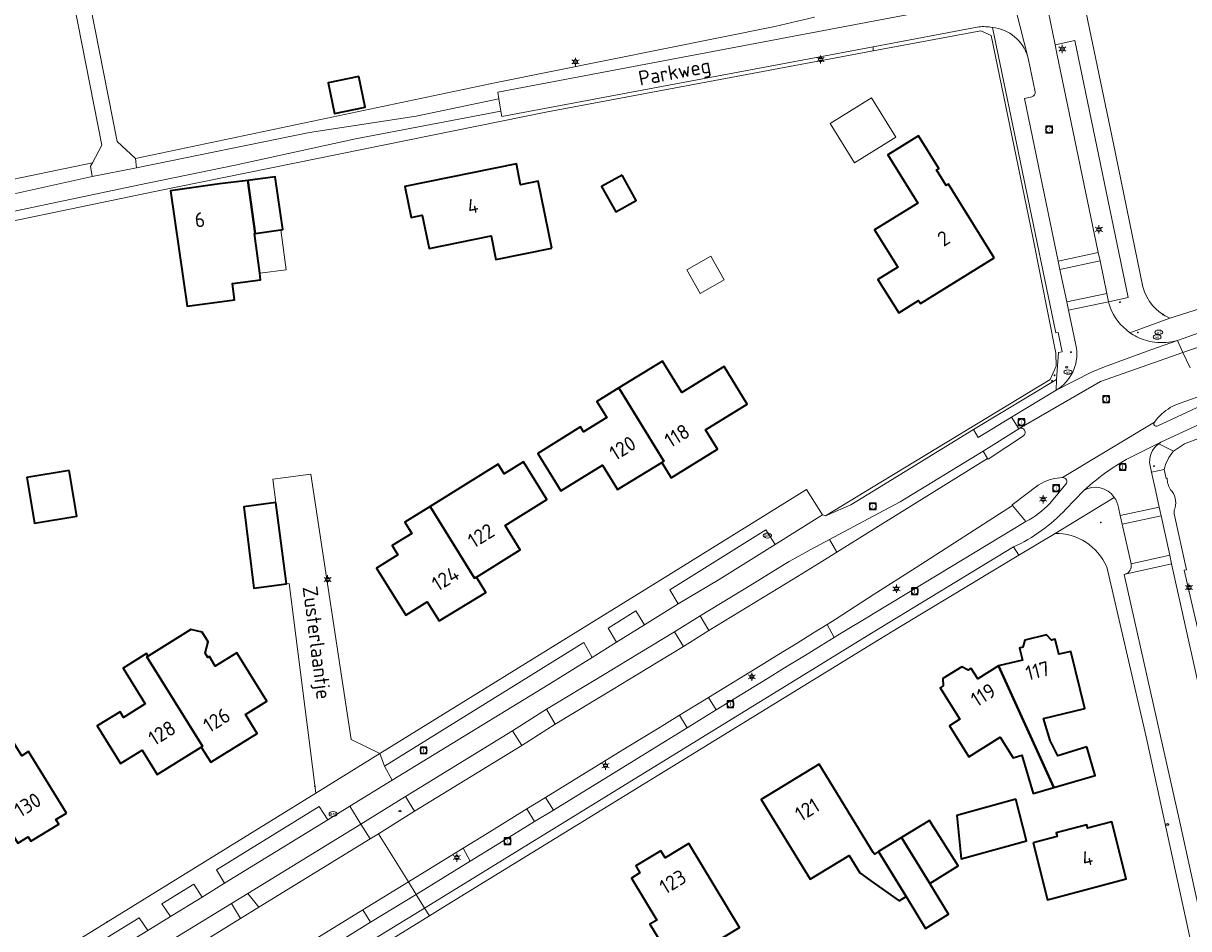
# Model space of a CAD drawing. Header units: metres. Extents: x 140853 to 145288, y 474558 to 480269.
# Tile 184 of 256: x 143396 to 143539, y 478384 to 478495. Entities that reach past the tile are written whole.
import ezdxf
from ezdxf.enums import TextEntityAlignment as Align

# ---------------------------------------------------------------- set-up
doc = ezdxf.new("R2010")
doc.units = ezdxf.units.M
doc.header["$MEASUREMENT"] = 0
for name, color, linetype, lineweight in [('B-WE-GR-GRAS_KRUIDENRIJK-G', 80, 'Continuous', 18), ('B-WE-IE-TERREINAFSCHEIDING_KUNSTMATIG_HEKWERK-G', 20, 'IE-TERREINAFSCHEIDING-KUNSTMATIG', 18), ('B-WE-KL-ET_LS_OV_LICHTMAST-S', 190, 'Continuous', 18), ('B-WE-KL-GAS_PUT-S', 30, 'Continuous', 18), ('B-WE-KL-WATER_BRANDLEIDING_PUT-S', 150, 'Continuous', 18), ('B-WE-KL-WATER_PUT-S', 170, 'Continuous', 18), ('B-WE-OG-BEBOUWING-G', 7, 'Continuous', 35), ('B-WE-OG-BEBOUWING_BIJGEBOUW-G', 7, 'Continuous', 18), ('B-WE-OG-BEBOUWING_HUISNUMMER-T18', 10, 'Continuous', 18), ('B-WE-OG-BEBOUWING_LUIFEL-G', 7, 'Continuous', 18), ('B-WE-OG-BEBOUWING_STRAATNAAM-T18', 10, 'Continuous', 18), ('B-WE-OG-TERREIN_ERF-G', 7, 'Continuous', 18), ('B-WE-RI-GWA_RIOOLPUT-S', 30, 'Continuous', 18), ('B-WE-VH-ONVERHARD-G', 252, 'Continuous', 18), ('B-WE-VH-VERHARDING_ASFALT-G', 252, 'Continuous', 18), ('B-WE-VH-VERHARDING_BETONSTRAATSTEEN-G', 252, 'Continuous', 18), ('B-WE-VH-VERHARDING_GRASBETONSTEEN-G', 70, 'Continuous', 18), ('B-WE-VH-VERHARDING_TEGEL-G', 252, 'Continuous', 18), ('X-XX-XX-ALGEMEEN-S', 7, 'Continuous', 18)]:
    doc.layers.add(name, color=color, linetype=linetype, lineweight=lineweight)
doc.styles.add('NLCS-ISO', font='txt')
doc.linetypes.add('IE-TERREINAFSCHEIDING-KUNSTMATIG', pattern='A,4,[82,NLCS.shx,S=0.75,R=90,X=0,Y=0],4,-2', length=10)

# ---------------------------------------------------------------- blocks, each defined once
blk = doc.blocks.new('SIE-WEG_AFVALBAK_TYPE_01')
for radius in [0.25, 0.156]:
    blk.add_circle((0, 0), radius)
blk = doc.blocks.new('B-SIE-WEG_LICHTMAST-SO')
at = {"ltscale": 0.1}
for p, q in [((-1.1, 0.63), (-2.19, 1.27)), ((0, 1.27), (0, 2.53)), ((1.1, 0.63), (2.19, 1.27)), ((-1.1, -0.63), (-2.19, -1.27)), ((0, -1.27), (0, -2.53)), ((1.1, -0.63), (2.19, -1.27))]:
    blk.add_line(p, q, dxfattribs=at)
at = {"flags": 128}
for points in [[(-1.16, 0.5), (1.16, 0.5)], [(-1.16, -0.5), (1.16, -0.5)]]:
    blk.add_lwpolyline(points, dxfattribs=at)
at = {"ltscale": 0.1}
blk.add_circle((0, 0), 1.27, dxfattribs=at)
at = {"style": 'NLCS-ISO'}
blk.add_attdef('TYPE', text='', height=1.8, dxfattribs=at).set_placement((0, 2.53), align=Align.BOTTOM_CENTER)
blk = doc.blocks.new('SIE-WEG_STRAATPOT_BRANDKRAAN-SO')
blk.add_ellipse((0, 0), major_axis=(-0.729, 0), ratio=0.685994)
at = {"style": 'NLCS-ISO'}
blk.add_text('BR', height=0.4, dxfattribs=at).set_placement((-0.3, -0.15))
blk = doc.blocks.new('SKL-WATERLEIDINGPUT-SO')
at = {"color": 0, "linetype": 'ByBlock', "lineweight": 18}
blk.add_ellipse((0, 0), major_axis=(2.5, 0), ratio=0.54, dxfattribs=at)
at = {"color": 0, "linetype": 'ByBlock', "lineweight": 18, "style": 'NLCS-ISO'}
blk.add_text('wl', height=1.8, dxfattribs=at).set_placement((0, 0), align=Align.MIDDLE_CENTER)
blk = doc.blocks.new('SRI-PUT_INSPECTIE-SO')
at = {"lineweight": -3, "flags": 128}
blk.add_lwpolyline([(-2, -2), (2, -2), (2, 2), (-2, 2)], close=True, dxfattribs=at)
at = {"lineweight": -3, "ltscale": 1.5}
blk.add_circle((0, 0), 2, dxfattribs=at)
at = {"ltscale": 0.1, "style": 'NLCS-ISO'}
blk.add_text('I', height=2.5, dxfattribs=at).set_placement((0, -0.01), align=Align.MIDDLE_CENTER)
blk = doc.blocks.new('SKL-GAS_PUT-SO')
at = {"color": 0, "linetype": 'ByBlock', "lineweight": 18}
blk.add_ellipse((0, 0), major_axis=(2.5, 0), ratio=0.601255, dxfattribs=at)
at = {"color": 0, "linetype": 'ByBlock', "lineweight": 18, "style": 'NLCS-ISO'}
blk.add_text('gas', height=1.8, dxfattribs=at).set_placement((0.12, 0.3), align=Align.MIDDLE_CENTER)

msp = doc.modelspace()

# ---------------------------------------------------------------- linework, layer by layer
at = {"layer": 'B-WE-GR-GRAS_KRUIDENRIJK-G', "ltscale": 0.2, "flags": 128}
msp.add_lwpolyline([(143492.811, 478495.738), (143487.961, 478494.589), (143453.897, 478487.738), (143409.724, 478478.417), (143409.865, 478477.312), (143431.022, 478481.596), (143444.07, 478483.599), (143454.198, 478485.747), (143454.072, 478486.551), (143500, 478495.236)], dxfattribs=at)
for points in [[(143528.769, 478460.927), (143531.195, 478461.429), (143524.644, 478492.851), (143522.233, 478492.348), (143522.471, 478491.269), (143527.514, 478466.938), (143527.737, 478465.906), (143528.559, 478461.946), (143528.769, 478460.927)], [(143384.247, 478467.707), (143384.189, 478468.631), (143412.107, 478474.385), (143460.142, 478484.151), (143500, 478491.603), (143500, 478492.112), (143454.538, 478483.572), (143454.434, 478484.238), (143436.648, 478480.827), (143421.913, 478477.64), (143410.019, 478475.16), (143386.772, 478470.28), (143382.659, 478470.322), (143379.421, 478470.893), (143376.362, 478471.913), (143373.322, 478473.328), (143368.685, 478476.16), (143372.304, 478466.233), (143377.897, 478467.363), (143378.295, 478466.876), (143384.247, 478467.707)], [(143494.621, 478431.863), (143495.529, 478430.29), (143500, 478433.065), (143513.968, 478441.736), (143513.424, 478442.652), (143503.288, 478436.456), (143500, 478434.714), (143494.621, 478431.863)], [(143518.652, 478434.032), (143517.033, 478435.988), (143505.235, 478428.428), (143500, 478425.073), (143498.603, 478424.178), (143495.321, 478422.074), (143494.367, 478421.463), (143495.194, 478419.865), (143496.201, 478420.473), (143499.533, 478422.485), (143500, 478422.767), (143506.275, 478426.557), (143518.652, 478434.032)], [(143476.138, 478423.974), (143481.124, 478426.953), (143487.99, 478431.251), (143486.861, 478433.015), (143475.098, 478425.678), (143476.138, 478423.974)], [(143468.574, 478419.277), (143471.989, 478421.397), (143470.929, 478423.104), (143467.548, 478420.994), (143468.574, 478419.277)], [(143478.802, 478422.499), (143475.654, 478420.538), (143476.764, 478418.755), (143479.892, 478420.704), (143478.802, 478422.499)], [(143441.126, 478402.407), (143460.224, 478414.091), (143465.59, 478417.423), (143464.586, 478419.251), (143440.174, 478404.11), (143441.126, 478402.407)], [(143480.792, 478410.999), (143479.849, 478412.532), (143476.289, 478410.37), (143477.223, 478408.832), (143480.792, 478410.999)], [(143456.999, 478406.664), (143461.09, 478409.284), (143460.003, 478411.081), (143455.866, 478408.433), (143456.999, 478406.664)], [(143437.296, 478397.056), (143438.422, 478395.225), (143439.445, 478395.865), (143443.86, 478398.628), (143442.765, 478400.42), (143437.296, 478397.056)], [(143460.854, 478398.758), (143459.91, 478400.291), (143457.622, 478398.911), (143458.552, 478397.369), (143460.854, 478398.758)], [(143420.614, 478389.803), (143433.245, 478397.563), (143432.217, 478399.19), (143423.82, 478394.038), (143419.635, 478391.442), (143420.614, 478389.803)], [(143443.135, 478389.968), (143444.081, 478388.436), (143450.672, 478392.505), (143449.822, 478394.096), (143443.135, 478389.968)], [(143417.886, 478388.131), (143416.851, 478389.716), (143412.971, 478387.314), (143414, 478385.749), (143417.886, 478388.131)], [(143444.081, 478388.436), (143443.135, 478389.968), (143437.545, 478386.572), (143438.48, 478385.034), (143444.081, 478388.436)], [(143422.593, 478385.491), (143424.805, 478386.872), (143423.488, 478388.572), (143421.462, 478387.319), (143422.593, 478385.491)], [(143396.954, 478375.302), (143411.227, 478384.05), (143410.172, 478385.594), (143405.739, 478382.869), (143396.069, 478376.841), (143396.954, 478375.302)], [(143438.48, 478385.034), (143437.545, 478386.572), (143431.931, 478383.114), (143432.836, 478381.568), (143438.48, 478385.034)]]:
    msp.add_lwpolyline(points, close=True, dxfattribs=at)
msp.add_lwpolyline([(143373.885, 478475.547, 0.2005692), (143387.157, 478472.395), (143387.157, 478472.395), (143404.416, 478476.239), (143404.23, 478477.482), (143404.449, 478477.892), (143385.967, 478474.091), (143385.967, 478474.091, -0.3195281), (143375.232, 478478.437), (143375.232, 478478.437, 0.1870505), (143368.49, 478480.21), (143368.49, 478480.21), (143359.64, 478479.77), (143360.168, 478476.615), (143361.739, 478476.909), (143365.778, 478477.519), (143365.778, 478477.519, -0.1924131), (143373.885, 478475.547)], format="xyb", close=True, dxfattribs=at)
at = {"layer": 'B-WE-IE-TERREINAFSCHEIDING_KUNSTMATIG_HEKWERK-G', "ltscale": 0.2, "flags": 128}
for points in [[(143492.811, 478495.738), (143487.961, 478494.589), (143453.897, 478487.738), (143409.724, 478478.417)], [(143519.496, 478468.828), (143514.404, 478493.492), (143513.164, 478494.05), (143500, 478491.603)], [(143460.142, 478484.151), (143500, 478491.603)], [(143460.142, 478484.151), (143412.107, 478474.385), (143384.189, 478468.631)], [(143385.967, 478474.091), (143404.449, 478477.892)], [(143500, 478438.307), (143521.628, 478451.422), (143522.351, 478453.057), (143522.315, 478454.619), (143519.496, 478468.828)], [(143494.13, 478434.747), (143500, 478438.307)]]:
    msp.add_lwpolyline(points, dxfattribs=at)
at = {"layer": 'B-WE-OG-BEBOUWING-G', "ltscale": 0.2, "flags": 128}
for points in [[(143437.073, 478488.453), (143433.314, 478487.692), (143434.075, 478483.934), (143437.834, 478484.695), (143437.073, 478488.453)], [(143514.798, 478466.276), (143509.202, 478475.29), (143508.93, 478475.121), (143507.743, 478477.033), (143508.015, 478477.201), (143505.526, 478481.211), (143501.787, 478478.891), (143505.448, 478472.995), (143500.163, 478469.714), (143503.001, 478465.143), (143500.571, 478463.635), (143503.106, 478459.577), (143505.54, 478461.079), (143505.771, 478460.705), (143514.798, 478466.276)], [(143460.678, 478467.46), (143459.009, 478475.65), (143456.853, 478475.21), (143456.324, 478477.796), (143442.668, 478475.003), (143443.438, 478471.241), (143444.819, 478471.523), (143445.659, 478467.418), (143453.242, 478468.969), (143453.835, 478466.069), (143460.678, 478467.46)], [(143420.008, 478475.342), (143414.018, 478474.468), (143416.038, 478460.387), (143421.854, 478461.145), (143421.592, 478463.162), (143425.028, 478463.61), (143424.922, 478464.423), (143424.293, 478469.251), (143424.373, 478469.262), (143423.457, 478475.754), (143420.008, 478475.342)], [(143423.457, 478475.754), (143424.373, 478469.262), (143427.512, 478469.705), (143427.75, 478469.739), (143426.836, 478476.214), (143423.457, 478475.754)], [(143469.271, 478476.419), (143466.762, 478475.025), (143468.495, 478471.904), (143471.004, 478473.298), (143469.271, 478476.419)], [(143474.114, 478441.262), (143475.263, 478439.397), (143480.917, 478442.879), (143479.454, 478445.254), (143484.567, 478448.414), (143481.741, 478453.004), (143476.577, 478449.813), (143474.207, 478453.662), (143468.877, 478450.38), (143474.388, 478441.431), (143474.114, 478441.262)], [(143468.877, 478450.38), (143466.177, 478448.718), (143467.388, 478446.751), (143464.553, 478445.005), (143464.181, 478445.61), (143458.935, 478442.38), (143461.761, 478437.79), (143466.879, 478440.941), (143468.714, 478437.961), (143474.114, 478441.262), (143474.388, 478441.431), (143468.877, 478450.38)], [(143445.778, 478435.878), (143451.199, 478427.111), (143451.434, 478427.255), (143456.806, 478430.603), (143454.955, 478433.574), (143460.056, 478436.752), (143457.195, 478441.344), (143454.844, 478439.879), (143454.103, 478441.067), (143445.778, 478435.878)], [(143401.635, 478440.294), (143396.431, 478439.43), (143397.359, 478433.838), (143402.563, 478434.702), (143401.635, 478440.294)], [(143426.918, 478436.353), (143422.981, 478435.857), (143424.199, 478425.911), (143428.186, 478426.42), (143426.918, 478436.353)], [(143451.434, 478427.255), (143451.199, 478427.111), (143445.778, 478435.878), (143442.68, 478433.948), (143443.526, 478432.59), (143441.133, 478431.098), (143441.826, 478429.987), (143439.212, 478428.358), (143442.803, 478422.595), (143445.434, 478424.235), (143446.89, 478421.913), (143452.578, 478425.376), (143451.434, 478427.255)], [(143411.29, 478417.596), (143411.12, 478417.491), (143417.922, 478406.557), (143417.777, 478406.467), (143418.939, 478404.599), (143424.611, 478408.128), (143423.169, 478410.446), (143425.81, 478412.089), (143422.139, 478417.99), (143419.483, 478416.373), (143418.764, 478417.528), (143418.577, 478417.412), (143418.251, 478417.939), (143418.609, 478419.337), (143417.873, 478420.527), (143416.512, 478420.826), (143411.29, 478417.596)], [(143526.14, 478406.482), (143522.557, 478405.374), (143521.648, 478407.26), (143520.805, 478409.955), (143525.865, 478411.201), (143524.151, 478418.169), (143522.679, 478417.807), (143522.228, 478419.643), (143521.801, 478419.538), (143521.177, 478420.186), (143518.546, 478419.535), (143518.296, 478418.67), (143517.869, 478418.564), (143518.232, 478417.1), (143515.333, 478416.387), (143522.091, 478401.51), (143527.158, 478402.984), (143526.14, 478406.482)], [(143411.29, 478417.596), (143411.096, 478417.91), (143408.204, 478416.122), (143410.919, 478411.734), (143408.274, 478410.097), (143407.853, 478410.778), (143405.047, 478409.042), (143407.899, 478404.456), (143410.54, 478406.099), (143412.394, 478403.119), (143417.777, 478406.467), (143417.922, 478406.557), (143411.12, 478417.491), (143411.29, 478417.596)], [(143522.091, 478401.51), (143515.333, 478416.387), (143512.787, 478414.801), (143511.983, 478416.091), (143511.61, 478415.858), (143510.816, 478416.282), (143508.515, 478414.849), (143508.545, 478413.95), (143508.172, 478413.717), (143510.59, 478409.874), (143509.303, 478409.065), (143511.699, 478405.256), (143515.525, 478407.663), (143517.1, 478405.16), (143518.174, 478405.473), (143519.544, 478400.768), (143522.091, 478401.51)], [(143401.274, 478398.392), (143396.652, 478405.915), (143395.809, 478405.396), (143394.073, 478408.214), (143388.947, 478405.057), (143395.314, 478394.721), (143396.591, 478395.507), (143396.937, 478394.945), (143400.343, 478397.043), (143399.997, 478397.605), (143401.274, 478398.392)], [(143500, 478393.575), (143493.361, 478404.394), (143486.27, 478400.043), (143492.275, 478390.294), (143497.048, 478393.223), (143498.356, 478391.092), (143500, 478389.915), (143503.166, 478387.65), (143504.019, 478388.173), (143500.642, 478393.68), (143500.129, 478393.365), (143500, 478393.575)], [(143517.419, 478400.098), (143510.228, 478398.114), (143510.762, 478392.799), (143518.742, 478395.001), (143517.419, 478400.098)], [(143506.894, 478389.796), (143510.397, 478391.946), (143506.855, 478397.493), (143503.453, 478395.405), (143506.894, 478389.796)], [(143519.543, 478394.754), (143521.301, 478387.796), (143530.932, 478390.357), (143529.181, 478397.314), (143526.223, 478396.529), (143526.107, 478396.964), (143522.376, 478395.972), (143522.492, 478395.537), (143519.543, 478394.754)], [(143506.894, 478389.796), (143503.453, 478395.405), (143500.642, 478393.68), (143504.019, 478388.173), (143506.403, 478384.286), (143509.216, 478386.012), (143506.894, 478389.796)], [(143477.424, 478394.676), (143474.524, 478392.934), (143474.011, 478393.783), (143470.929, 478391.922), (143471.445, 478391.068), (143470.419, 478390.446), (143473.521, 478385.31), (143472.665, 478384.793), (143475.249, 478380.513), (143476.105, 478381.03), (143476.618, 478380.181), (143483.627, 478384.404), (143477.424, 478394.676)]]:
    msp.add_lwpolyline(points, close=True, dxfattribs=at)
at = {"layer": 'B-WE-OG-BEBOUWING_BIJGEBOUW-G', "ltscale": 0.2, "flags": 128}
for points in [[(143499.779, 478485.86), (143494.724, 478482.722), (143497.71, 478477.913), (143502.765, 478481.051), (143499.779, 478485.86)], [(143477.177, 478464.816), (143478.81, 478461.927), (143481.76, 478463.595), (143480.127, 478466.484), (143477.177, 478464.816)]]:
    msp.add_lwpolyline(points, close=True, dxfattribs=at)
at = {"layer": 'B-WE-OG-BEBOUWING_LUIFEL-G', "ltscale": 0.2, "flags": 128}
msp.add_lwpolyline([(143427.512, 478469.705), (143424.373, 478469.262), (143424.293, 478469.251), (143424.922, 478464.423), (143428.146, 478464.843), (143427.512, 478469.705)], close=True, dxfattribs=at)
at = {"layer": 'B-WE-OG-TERREIN_ERF-G', "ltscale": 0.2, "flags": 128}
for points in [[(143554.574, 478570.291), (143533.989, 478566.665), (143507.553, 478562.049), (143504.441, 478558.071), (143512.489, 478535.438), (143519.561, 478515.787), (143519.655, 478515.822), (143525.033, 478501.045), (143525.25, 478500), (143529.324, 478480.448), (143532.988, 478462.759), (143532.988, 478462.759, 0.2396349), (143536.295, 478458.909), (143536.295, 478458.909), (143550.646, 478463.442)], [(143349.244, 478500), (143353.555, 478478.85), (143359.64, 478479.77), (143368.49, 478480.21), (143368.49, 478480.21, -0.1870505), (143375.232, 478478.437), (143375.232, 478478.437, 0.3195281), (143385.967, 478474.091), (143385.967, 478474.091), (143404.449, 478477.892), (143405.617, 478480.083), (143401.708, 478500)], [(143542.222, 478445.145), (143538.056, 478443.543), (143536.734, 478442.659), (143536.734, 478442.659, 0.122366), (143535.58, 478440.388), (143535.58, 478440.388), (143535.83, 478439.31), (143535.954, 478439.33), (143535.954, 478439.33, 0.1482705), (143536.359, 478437.934), (143536.359, 478437.934, -0.2722203), (143536.913, 478435.738), (143536.913, 478435.738, 0.0790892), (143536.797, 478435.005), (143536.797, 478435.005), (143538.307, 478428.156), (143538.043, 478428.094), (143540.888, 478415.75)], [(143539.266, 478380.761), (143533.37, 478407.699), (143528.557, 478428.51), (143528.557, 478428.51, 0.2995082), (143522.228, 478432.597), (143522.228, 478432.597), (143517.8, 478429.916), (143503.126, 478421.102), (143500, 478419.182), (143447.316, 478386.835), (143445.686, 478385.831), (143428.563, 478375.283), (143410.854, 478364.438), (143394.701, 478354.522), (143378.599, 478344.709), (143359.733, 478333.17), (143358.868, 478332.64), (143343.11, 478322.98), (143317.257, 478307.174), (143287.341, 478288.79)]]:
    msp.add_lwpolyline(points, format="xyb", dxfattribs=at)
for points in [[(143403.655, 478500), (143407.483, 478480.501), (143409.724, 478478.417), (143453.897, 478487.738), (143487.961, 478494.589), (143492.811, 478495.738)], [(143366.83, 478360.768), (143431.777, 478400.844), (143430.981, 478407.251), (143428.531, 478426.464), (143428.186, 478426.42), (143424.199, 478425.911), (143422.981, 478435.857), (143426.918, 478436.353), (143426.551, 478439.23), (143431.189, 478439.819), (143436.097, 478407.373), (143439.628, 478405.689), (143474.413, 478427.165), (143491.84, 478437.964), (143493.769, 478434.862), (143494.13, 478434.747), (143500, 478438.307), (143521.628, 478451.422), (143522.351, 478453.057), (143522.315, 478454.619), (143519.496, 478468.828), (143514.404, 478493.492), (143513.164, 478494.05), (143500, 478491.603), (143460.142, 478484.151), (143412.107, 478474.385), (143384.189, 478468.631)]]:
    msp.add_lwpolyline(points, dxfattribs=at)
for points in [[(143437.073, 478488.453), (143437.834, 478484.695), (143434.075, 478483.934), (143433.314, 478487.692), (143437.073, 478488.453)], [(143514.798, 478466.276), (143505.771, 478460.705), (143505.54, 478461.079), (143503.106, 478459.577), (143500.571, 478463.635), (143503.001, 478465.143), (143500.163, 478469.714), (143505.448, 478472.995), (143501.787, 478478.891), (143505.526, 478481.211), (143508.015, 478477.201), (143507.743, 478477.033), (143508.93, 478475.121), (143509.202, 478475.29), (143514.798, 478466.276)], [(143460.678, 478467.46), (143453.835, 478466.069), (143453.242, 478468.969), (143445.659, 478467.418), (143444.819, 478471.523), (143443.438, 478471.241), (143442.668, 478475.003), (143456.324, 478477.796), (143456.853, 478475.21), (143459.009, 478475.65), (143460.678, 478467.46)], [(143414.018, 478474.468), (143420.008, 478475.342), (143423.457, 478475.754), (143426.836, 478476.214), (143427.75, 478469.739), (143427.512, 478469.705), (143424.373, 478469.262), (143424.293, 478469.251), (143424.922, 478464.423), (143425.028, 478463.61), (143421.592, 478463.162), (143421.854, 478461.145), (143416.038, 478460.387), (143414.018, 478474.468)], [(143469.271, 478476.419), (143471.004, 478473.298), (143468.495, 478471.904), (143466.762, 478475.025), (143469.271, 478476.419)], [(143481.741, 478453.004), (143484.567, 478448.414), (143479.454, 478445.254), (143480.917, 478442.879), (143475.263, 478439.397), (143474.114, 478441.262), (143468.714, 478437.961), (143466.879, 478440.941), (143461.761, 478437.79), (143458.935, 478442.38), (143464.181, 478445.61), (143464.553, 478445.005), (143467.388, 478446.751), (143466.177, 478448.718), (143468.877, 478450.38), (143474.207, 478453.662), (143476.577, 478449.813), (143481.741, 478453.004)], [(143445.778, 478435.878), (143454.103, 478441.067), (143454.844, 478439.879), (143457.195, 478441.344), (143460.056, 478436.752), (143454.955, 478433.574), (143456.806, 478430.603), (143451.434, 478427.255), (143452.578, 478425.376), (143446.89, 478421.913), (143445.434, 478424.235), (143442.803, 478422.595), (143439.212, 478428.358), (143441.826, 478429.987), (143441.133, 478431.098), (143443.526, 478432.59), (143442.68, 478433.948), (143445.778, 478435.878)], [(143401.635, 478440.294), (143402.563, 478434.702), (143397.359, 478433.838), (143396.431, 478439.43), (143401.635, 478440.294)], [(143417.777, 478406.467), (143412.394, 478403.119), (143410.54, 478406.099), (143407.899, 478404.456), (143405.047, 478409.042), (143407.853, 478410.778), (143408.274, 478410.097), (143410.919, 478411.734), (143408.204, 478416.122), (143411.096, 478417.91), (143411.29, 478417.596), (143416.512, 478420.826), (143417.873, 478420.527), (143418.609, 478419.337), (143418.251, 478417.939), (143418.577, 478417.412), (143418.764, 478417.528), (143419.483, 478416.373), (143422.139, 478417.99), (143425.81, 478412.089), (143423.169, 478410.446), (143424.611, 478408.128), (143418.939, 478404.599), (143417.777, 478406.467)], [(143515.333, 478416.387), (143518.232, 478417.1), (143517.869, 478418.564), (143518.296, 478418.67), (143518.546, 478419.535), (143521.177, 478420.186), (143521.801, 478419.538), (143522.228, 478419.643), (143522.679, 478417.807), (143524.151, 478418.169), (143525.865, 478411.201), (143520.805, 478409.955), (143521.648, 478407.26), (143522.557, 478405.374), (143526.14, 478406.482), (143527.158, 478402.984), (143522.091, 478401.51), (143519.544, 478400.768), (143518.174, 478405.473), (143517.1, 478405.16), (143515.525, 478407.663), (143511.699, 478405.256), (143509.303, 478409.065), (143510.59, 478409.874), (143508.172, 478413.717), (143508.545, 478413.95), (143508.515, 478414.849), (143510.816, 478416.282), (143511.61, 478415.858), (143511.983, 478416.091), (143512.787, 478414.801), (143515.333, 478416.387)], [(143401.274, 478398.392), (143399.997, 478397.605), (143400.343, 478397.043), (143396.937, 478394.945), (143396.591, 478395.507), (143395.314, 478394.721), (143388.947, 478405.057), (143394.073, 478408.214), (143395.809, 478405.396), (143396.652, 478405.915), (143401.274, 478398.392)], [(143493.361, 478404.394), (143500, 478393.575), (143500.129, 478393.365), (143500.642, 478393.68), (143503.453, 478395.405), (143506.855, 478397.493), (143510.397, 478391.946), (143506.894, 478389.796), (143509.216, 478386.012), (143506.403, 478384.286), (143504.019, 478388.173), (143503.166, 478387.65), (143500, 478389.915), (143498.356, 478391.092), (143497.048, 478393.223), (143492.275, 478390.294), (143486.27, 478400.043), (143493.361, 478404.394)], [(143517.419, 478400.098), (143518.742, 478395.001), (143510.762, 478392.799), (143510.228, 478398.114), (143517.419, 478400.098)], [(143519.543, 478394.754), (143522.492, 478395.537), (143522.376, 478395.972), (143526.107, 478396.964), (143526.223, 478396.529), (143529.181, 478397.314), (143530.932, 478390.357), (143521.301, 478387.796), (143519.543, 478394.754)], [(143477.424, 478394.676), (143483.627, 478384.404), (143476.618, 478380.181), (143476.105, 478381.03), (143475.249, 478380.513), (143472.665, 478384.793), (143473.521, 478385.31), (143470.419, 478390.446), (143471.445, 478391.068), (143470.929, 478391.922), (143474.011, 478393.783), (143474.524, 478392.934), (143477.424, 478394.676)]]:
    msp.add_lwpolyline(points, close=True, dxfattribs=at)
at = {"layer": 'B-WE-VH-ONVERHARD-G', "ltscale": 0.2, "flags": 128}
msp.add_lwpolyline([(143386.772, 478470.28), (143410.019, 478475.16), (143421.913, 478477.64), (143436.648, 478480.827), (143454.434, 478484.238), (143454.198, 478485.747), (143444.07, 478483.599), (143431.022, 478481.596), (143409.865, 478477.312), (143404.416, 478476.239), (143387.157, 478472.395)], dxfattribs=at)
at = {"layer": 'B-WE-VH-VERHARDING_ASFALT-G', "ltscale": 0.2, "flags": 128}
msp.add_lwpolyline([(143617.65, 478481.997), (143596.647, 478475.65), (143572.74, 478468.248), (143551.101, 478461.1), (143537.196, 478456.189), (143537.877, 478454.73), (143562.595, 478463.229), (143595.495, 478473.618), (143631.521, 478484.844), (143631.521, 478484.844, -0.7264542), (143631.378, 478485.096), (143631.378, 478485.096), (143626.709, 478484.748), (143624.598, 478484.095), (143622.537, 478483.457), (143617.65, 478481.997)], format="xyb", close=True, dxfattribs=at)
for points in [[(143562.595, 478463.229), (143537.877, 478454.73), (143538.76, 478452.837)], [(143390.173, 478368.142), (143398.489, 478373.257), (143400.742, 478374.606), (143409.048, 478379.759), (143411.934, 478381.5), (143421.462, 478387.319), (143423.488, 478388.572), (143437.296, 478397.056), (143435.959, 478399.231), (143433.245, 478397.563), (143433.245, 478397.563), (143420.614, 478389.803), (143417.886, 478388.131), (143414, 478385.749), (143411.227, 478384.05), (143396.954, 478375.302), (143394.076, 478373.538)], [(143387.943, 478356.154), (143402.459, 478364.997), (143408.054, 478368.406), (143419.134, 478375.231), (143422.622, 478377.38), (143429.273, 478381.477), (143431.931, 478383.114), (143437.545, 478386.572), (143443.135, 478389.968), (143439.445, 478395.865), (143438.422, 478395.225), (143424.805, 478386.872), (143422.593, 478385.491), (143413.081, 478379.623), (143410.184, 478377.875), (143401.902, 478372.737), (143399.619, 478371.369), (143391.299, 478366.311)]]:
    msp.add_lwpolyline(points, dxfattribs=at)
for points in [[(143517.829, 478445.405), (143527.809, 478451.163), (143537.877, 478454.73), (143537.196, 478456.189), (143533.958, 478455.058), (143528.291, 478452.955), (143526.697, 478452.311), (143522.375, 478450.115), (143516.922, 478446.812), (143517.788, 478445.382), (143517.829, 478445.405)], [(143487.99, 478431.251), (143481.124, 478426.953), (143476.138, 478423.974), (143471.989, 478421.397), (143468.574, 478419.277), (143465.59, 478417.423), (143460.224, 478414.091), (143441.126, 478402.407), (143435.959, 478399.231), (143437.296, 478397.056), (143442.765, 478400.42), (143455.866, 478408.433), (143460.003, 478411.081), (143467.069, 478415.35), (143469.899, 478417.06), (143475.654, 478420.538), (143478.802, 478422.499), (143484.928, 478426.221), (143489.098, 478428.78), (143489.706, 478429.153), (143492.354, 478430.613), (143494.621, 478431.863), (143500, 478434.714), (143503.288, 478436.456), (143513.424, 478442.652), (143517.788, 478445.382), (143516.922, 478446.812), (143512.82, 478444.328), (143512.257, 478445.297), (143500, 478437.754), (143497.268, 478436.073), (143494.13, 478434.747), (143493.769, 478434.862), (143487.99, 478431.251)], [(143500, 478419.182), (143503.126, 478421.102), (143517.8, 478429.916), (143517.149, 478430.935), (143500, 478420.521), (143445.1, 478386.781), (143445.686, 478385.831), (143447.316, 478386.835), (143500, 478419.182)], [(143403.369, 478363.503), (143388.853, 478354.66), (143386.107, 478353.015), (143373.116, 478345.045), (143371.099, 478343.808), (143367.181, 478341.404), (143362.08, 478338.275), (143358.897, 478336.322), (143357.236, 478335.303), (143358.294, 478333.577), (143375.419, 478344.047), (143432.052, 478378.762), (143445.1, 478386.781), (143444.081, 478388.436), (143438.48, 478385.034), (143432.836, 478381.568), (143430.166, 478379.929), (143423.552, 478375.868), (143420.059, 478373.724), (143408.972, 478366.916), (143403.369, 478363.503)], [(143445.686, 478385.831), (143445.1, 478386.781), (143432.052, 478378.762), (143375.419, 478344.047), (143358.294, 478333.577), (143358.868, 478332.64), (143359.733, 478333.17), (143378.599, 478344.709), (143394.701, 478354.522), (143410.854, 478364.438), (143428.563, 478375.283), (143445.686, 478385.831)]]:
    msp.add_lwpolyline(points, close=True, dxfattribs=at)
for points in [[(143538.76, 478452.837), (143537.877, 478454.73), (143527.809, 478451.163), (143517.829, 478445.405), (143517.829, 478445.405, -0.9384674), (143518.355, 478444.531), (143518.355, 478444.531), (143514.035, 478441.652), (143513.968, 478441.736), (143500, 478433.065), (143495.529, 478430.29), (143493.366, 478428.964), (143490.179, 478427.01), (143479.892, 478420.704), (143476.764, 478418.755), (143470.976, 478415.258), (143468.167, 478413.56), (143461.09, 478409.284), (143456.999, 478406.664), (143443.86, 478398.628), (143439.445, 478395.865), (143443.135, 478389.968), (143449.822, 478394.096), (143452.757, 478395.908), (143457.622, 478398.911), (143459.91, 478400.291), (143469.901, 478406.439), (143473.594, 478408.712), (143476.289, 478410.37), (143479.849, 478412.532), (143486.156, 478416.412), (143488.189, 478417.662), (143490.666, 478419.186), (143492.685, 478420.428), (143494.367, 478421.463), (143495.321, 478422.074), (143498.603, 478424.178), (143500, 478425.073), (143505.235, 478428.428), (143517.033, 478435.988), (143516.972, 478436.068), (143520.156, 478438.473), (143520.614, 478438.742), (143520.614, 478438.742, -0.1140421), (143523.148, 478439.409), (143523.148, 478439.409), (143534.399, 478446.204), (143534.399, 478446.204, -0.1050087), (143536.336, 478447.972), (143536.336, 478447.972, -0.0538771), (143537.546, 478448.521), (143537.546, 478448.521), (143540.324, 478449.486)], [(143540.772, 478448.525), (143534.791, 478445.744), (143534.791, 478445.744, -0.8779623), (143534.399, 478446.204), (143534.399, 478446.204), (143523.148, 478439.409), (143523.148, 478439.409, -0.6523313), (143523.572, 478438.597), (143523.572, 478438.597), (143521.606, 478436.267), (143521.606, 478436.267, -0.0795855), (143518.652, 478434.032), (143518.652, 478434.032), (143506.275, 478426.557), (143500, 478422.767), (143499.533, 478422.485), (143496.201, 478420.473), (143495.194, 478419.865), (143493.635, 478418.905), (143491.574, 478417.636), (143489.141, 478416.139), (143487.043, 478414.847), (143480.792, 478410.999), (143477.223, 478408.832), (143474.577, 478407.204), (143470.735, 478404.839), (143460.854, 478398.758), (143458.552, 478397.369), (143453.735, 478394.396), (143450.672, 478392.505), (143444.081, 478388.436), (143445.1, 478386.781), (143500, 478420.521), (143517.149, 478430.935), (143517.149, 478430.935, 0.0969315), (143523.566, 478435.567), (143523.566, 478435.567), (143525.735, 478437.828), (143526.801, 478438.762), (143526.801, 478438.762, -0.0466669), (143530.936, 478441.613), (143530.936, 478441.613), (143535.182, 478443.738), (143541.618, 478446.713)]]:
    msp.add_lwpolyline(points, format="xyb", dxfattribs=at)
at = {"layer": 'B-WE-VH-VERHARDING_BETONSTRAATSTEEN-G', "ltscale": 0.2, "flags": 128}
for points in [[(143514.583, 478494.468, -0.3034451), (143518.892, 478490.884), (143518.892, 478490.884), (143516.597, 478500), (143516.076, 478502.068), (143516.076, 478502.068, -0.1106645), (143515.493, 478500), (143515.493, 478500, -0.2111708), (143512.349, 478497.556), (143512.349, 478497.556), (143500, 478495.236), (143454.072, 478486.551), (143454.198, 478485.747), (143454.434, 478484.238), (143454.538, 478483.572), (143500, 478492.112), (143512.916, 478494.539), (143512.916, 478494.539, -0.0606057), (143514.583, 478494.468)], [(143518.892, 478490.884, 0.3034451), (143514.583, 478494.468), (143514.583, 478494.468), (143522.339, 478457.101), (143522.618, 478457.16), (143523.107, 478454.811), (143522.655, 478454.715), (143522.398, 478451.423), (143522.375, 478450.115), (143522.375, 478450.115, 0.3021182), (143524.856, 478455.228), (143524.856, 478455.228), (143523.889, 478459.894), (143523.679, 478460.913), (143522.828, 478464.85), (143522.608, 478465.867), (143518.488, 478485.766), (143519.391, 478485.997), (143519.391, 478485.997, 0.4155472), (143519.782, 478486.581), (143519.782, 478486.581), (143518.992, 478490.485), (143518.892, 478490.884)], [(143532.236, 478456.636, -0.0363448), (143531.397, 478457.136), (143531.397, 478457.136), (143530.961, 478457.467), (143530.961, 478457.467, -0.1526993), (143528.811, 478460.727), (143528.811, 478460.727), (143528.769, 478460.927), (143523.889, 478459.894), (143524.856, 478455.228), (143524.856, 478455.228, -0.3021182), (143522.375, 478450.115), (143522.375, 478450.115), (143526.697, 478452.311), (143528.291, 478452.955), (143533.958, 478455.058), (143537.196, 478456.189), (143537.196, 478456.189, -0.1039151), (143534.405, 478455.971), (143534.405, 478455.971, -0.0833849), (143532.236, 478456.636)], [(143534.791, 478445.744), (143540.772, 478448.525), (143540.324, 478449.486), (143537.546, 478448.521), (143537.546, 478448.521, 0.0538771), (143536.336, 478447.972), (143536.336, 478447.972, 0.1050087), (143534.399, 478446.204), (143534.399, 478446.204, 0.8779623), (143534.791, 478445.744)], [(143517.829, 478445.405), (143517.788, 478445.382), (143513.424, 478442.652), (143513.968, 478441.736), (143514.035, 478441.652), (143518.355, 478444.531), (143518.355, 478444.531, 0.9384674), (143517.829, 478445.405)], [(143533.856, 478440.871, -0.2921057), (143534.911, 478443.565), (143534.911, 478443.565), (143535.182, 478443.738), (143530.936, 478441.613), (143530.936, 478441.613, 0.0466669), (143526.801, 478438.762), (143526.801, 478438.762), (143525.735, 478437.828), (143525.735, 478437.828, -0.4034158), (143529.468, 478437.002), (143529.468, 478437.002, -0.10945), (143530.01, 478435.779), (143530.01, 478435.779), (143530.211, 478434.774), (143534.975, 478435.79), (143534.559, 478437.728), (143534.026, 478440.085), (143533.856, 478440.871)], [(143534.911, 478443.565, 0.2921057), (143533.856, 478440.871), (143533.856, 478440.871), (143534.026, 478440.085), (143535.58, 478440.388), (143535.58, 478440.388, -0.122366), (143536.734, 478442.659), (143536.734, 478442.659), (143534.911, 478443.565)], [(143520.614, 478438.742), (143520.156, 478438.473), (143516.972, 478436.068), (143517.033, 478435.988), (143518.652, 478434.032), (143518.652, 478434.032, 0.0795855), (143521.606, 478436.267), (143521.606, 478436.267), (143523.572, 478438.597), (143523.572, 478438.597, 0.6523313), (143523.148, 478439.409), (143523.148, 478439.409, 0.1140421), (143520.614, 478438.742)], [(143529.468, 478437.002, 0.4034158), (143525.735, 478437.828), (143525.735, 478437.828), (143523.566, 478435.567), (143523.566, 478435.567, -0.0969315), (143517.149, 478430.935), (143517.149, 478430.935), (143517.8, 478429.916), (143522.228, 478432.597), (143529.468, 478437.002)], [(143530.802, 478427.608), (143536.497, 478428.865), (143536.28, 478429.918), (143531.529, 478428.854), (143531.529, 478428.854, -0.4162467), (143530.802, 478427.608)]]:
    msp.add_lwpolyline(points, format="xyb", close=True, dxfattribs=at)
for points in [[(143516.597, 478500), (143518.892, 478490.884), (143518.992, 478490.485), (143519.782, 478486.581), (143519.782, 478486.581, -0.4155472), (143519.391, 478485.997), (143519.391, 478485.997), (143518.488, 478485.766), (143522.608, 478465.867), (143527.514, 478466.938), (143522.471, 478491.269), (143522.233, 478492.348), (143521.386, 478496.481)], [(143521.386, 478496.481), (143522.233, 478492.348), (143524.644, 478492.851), (143531.195, 478461.429), (143528.769, 478460.927), (143528.811, 478460.727), (143528.811, 478460.727, 0.1526993), (143530.961, 478457.467), (143530.961, 478457.467), (143531.397, 478457.136), (143536.295, 478458.909), (143536.295, 478458.909, -0.2396349), (143532.988, 478462.759), (143532.988, 478462.759), (143529.324, 478480.448), (143525.25, 478500)], [(143540.888, 478415.75), (143538.043, 478428.094), (143538.307, 478428.156), (143536.797, 478435.005), (143536.797, 478435.005, -0.0790892), (143536.913, 478435.738), (143536.913, 478435.738, 0.2722203), (143536.359, 478437.934), (143536.359, 478437.934, -0.1482705), (143535.954, 478439.33), (143535.954, 478439.33), (143535.83, 478439.31), (143535.58, 478440.388), (143534.026, 478440.085), (143534.559, 478437.728), (143534.975, 478435.79), (143535.213, 478434.758), (143536.28, 478429.918), (143536.497, 478428.865), (143541.163, 478407.852)], [(143541.245, 478380.188), (143537.479, 478397.262), (143530.701, 478427.58), (143530.802, 478427.608), (143530.802, 478427.608, 0.4162467), (143531.529, 478428.854), (143531.529, 478428.854), (143530.427, 478433.737), (143530.211, 478434.774), (143530.01, 478435.779), (143530.01, 478435.779, 0.10945), (143529.468, 478437.002), (143529.468, 478437.002), (143522.228, 478432.597), (143522.228, 478432.597, -0.2995082), (143528.557, 478428.51), (143528.557, 478428.51), (143533.37, 478407.699), (143539.266, 478380.761)]]:
    msp.add_lwpolyline(points, format="xyb", dxfattribs=at)
for points in [[(143522.608, 478465.867), (143522.828, 478464.85), (143527.737, 478465.906), (143527.514, 478466.938), (143522.608, 478465.867)], [(143523.679, 478460.913), (143528.559, 478461.946), (143527.737, 478465.906), (143522.828, 478464.85), (143523.679, 478460.913)], [(143523.889, 478459.894), (143528.769, 478460.927), (143528.559, 478461.946), (143523.679, 478460.913), (143523.889, 478459.894)], [(143535.182, 478443.738), (143534.911, 478443.565), (143536.734, 478442.659), (143538.056, 478443.543), (143542.222, 478445.145), (143541.618, 478446.713), (143535.182, 478443.738)], [(143431.777, 478400.844), (143439.628, 478405.689), (143436.097, 478407.373), (143431.189, 478439.819), (143426.551, 478439.23), (143426.918, 478436.353), (143428.186, 478426.42), (143428.531, 478426.464), (143430.981, 478407.251), (143431.777, 478400.844)], [(143530.211, 478434.774), (143530.427, 478433.737), (143535.213, 478434.758), (143534.975, 478435.79), (143530.211, 478434.774)], [(143536.28, 478429.918), (143535.213, 478434.758), (143530.427, 478433.737), (143531.529, 478428.854), (143536.28, 478429.918)]]:
    msp.add_lwpolyline(points, close=True, dxfattribs=at)
msp.add_lwpolyline([(143541.163, 478407.852), (143536.497, 478428.865), (143530.802, 478427.608), (143530.701, 478427.58), (143537.479, 478397.262), (143541.245, 478380.188)], dxfattribs=at)
at = {"layer": 'B-WE-VH-VERHARDING_GRASBETONSTEEN-G', "ltscale": 0.2, "flags": 128}
for points in [[(143495.529, 478430.29), (143494.621, 478431.863), (143492.354, 478430.613), (143489.706, 478429.153), (143489.098, 478428.78), (143484.928, 478426.221), (143478.802, 478422.499), (143479.892, 478420.704), (143490.179, 478427.01), (143493.366, 478428.964), (143495.529, 478430.29)], [(143479.849, 478412.532), (143480.792, 478410.999), (143487.043, 478414.847), (143489.141, 478416.139), (143491.574, 478417.636), (143493.635, 478418.905), (143495.194, 478419.865), (143494.367, 478421.463), (143492.685, 478420.428), (143490.666, 478419.186), (143488.189, 478417.662), (143486.156, 478416.412), (143479.849, 478412.532)], [(143476.764, 478418.755), (143475.654, 478420.538), (143469.899, 478417.06), (143467.069, 478415.35), (143460.003, 478411.081), (143461.09, 478409.284), (143468.167, 478413.56), (143470.976, 478415.258), (143476.764, 478418.755)], [(143459.91, 478400.291), (143460.854, 478398.758), (143470.735, 478404.839), (143474.577, 478407.204), (143477.223, 478408.832), (143476.289, 478410.37), (143473.594, 478408.712), (143469.901, 478406.439), (143459.91, 478400.291)], [(143455.866, 478408.433), (143442.765, 478400.42), (143443.86, 478398.628), (143456.999, 478406.664), (143455.866, 478408.433)], [(143458.552, 478397.369), (143457.622, 478398.911), (143452.757, 478395.908), (143449.822, 478394.096), (143450.672, 478392.505), (143453.735, 478394.396), (143458.552, 478397.369)], [(143437.296, 478397.056), (143423.488, 478388.572), (143424.805, 478386.872), (143438.422, 478395.225), (143437.296, 478397.056)], [(143411.934, 478381.5), (143413.081, 478379.623), (143422.593, 478385.491), (143421.462, 478387.319), (143411.934, 478381.5)]]:
    msp.add_lwpolyline(points, close=True, dxfattribs=at)
at = {"layer": 'B-WE-VH-VERHARDING_TEGEL-G', "ltscale": 0.2, "flags": 128}
for points in [[(143409.865, 478477.312), (143409.724, 478478.417), (143407.483, 478480.501), (143403.655, 478500), (143402.447, 478506.156), (143403.832, 478506.49), (143402.792, 478512.2), (143403.602, 478515.395), (143404.378, 478516.331), (143406.798, 478517.59), (143406.798, 478517.59, -0.1330368), (143398.026, 478517.681), (143398.026, 478517.681), (143400.518, 478506.064), (143401.708, 478500), (143405.617, 478480.083), (143404.449, 478477.892), (143404.23, 478477.482), (143404.416, 478476.239), (143409.865, 478477.312)], [(143512.916, 478494.539), (143500, 478492.112), (143500, 478491.603), (143513.164, 478494.05), (143514.404, 478493.492), (143519.496, 478468.828), (143522.315, 478454.619), (143522.351, 478453.057), (143521.628, 478451.422), (143500, 478438.307), (143494.13, 478434.747), (143497.268, 478436.073), (143500, 478437.754), (143512.257, 478445.297), (143522.398, 478451.423), (143522.655, 478454.715), (143523.107, 478454.811), (143522.618, 478457.16), (143522.339, 478457.101), (143514.583, 478494.468), (143514.583, 478494.468, 0.0606057), (143512.916, 478494.539)]]:
    msp.add_lwpolyline(points, format="xyb", close=True, dxfattribs=at)
msp.add_lwpolyline([(143550.646, 478463.442), (143536.295, 478458.909), (143531.397, 478457.136), (143531.397, 478457.136, 0.0363448), (143532.236, 478456.636), (143532.236, 478456.636, 0.0833849), (143534.405, 478455.971), (143534.405, 478455.971, 0.1039151), (143537.196, 478456.189), (143537.196, 478456.189), (143551.101, 478461.1)], format="xyb", dxfattribs=at)
for points in [[(143512.257, 478445.297), (143512.82, 478444.328), (143516.922, 478446.812), (143522.375, 478450.115), (143522.398, 478451.423), (143512.257, 478445.297)], [(143486.861, 478433.015), (143487.99, 478431.251), (143493.769, 478434.862), (143491.84, 478437.964), (143474.413, 478427.165), (143439.628, 478405.689), (143440.174, 478404.11), (143464.586, 478419.251), (143465.59, 478417.423), (143468.574, 478419.277), (143467.548, 478420.994), (143470.929, 478423.104), (143471.989, 478421.397), (143476.138, 478423.974), (143475.098, 478425.678), (143486.861, 478433.015)]]:
    msp.add_lwpolyline(points, close=True, dxfattribs=at)
msp.add_lwpolyline([(143394.076, 478373.538), (143396.954, 478375.302), (143396.069, 478376.841), (143405.739, 478382.869), (143410.172, 478385.594), (143411.227, 478384.05), (143414, 478385.749), (143414, 478385.749), (143412.971, 478387.314), (143416.851, 478389.716), (143417.886, 478388.131), (143420.614, 478389.803), (143419.635, 478391.442), (143423.82, 478394.038), (143432.217, 478399.19), (143433.245, 478397.563), (143435.959, 478399.231), (143441.126, 478402.407), (143440.174, 478404.11), (143439.628, 478405.689), (143431.777, 478400.844), (143366.83, 478360.768)], dxfattribs=at)

# ---------------------------------------------------------------- block references
at = {"layer": 'B-WE-KL-ET_LS_OV_LICHTMAST-S', "xscale": 0.2, "yscale": 0.2, "zscale": 0.2}
for p in [(143523.12, 478491.823), (143493.556, 478490.545), (143463.554, 478490.249), (143527.594, 478469.774), (143520.779, 478436.773), (143433.232, 478426.963), (143502.83, 478425.823), (143538.616, 478425.98), (143485.138, 478415.052), (143467.229, 478404.191), (143449.045, 478392.955)]:
    msp.add_blockref('B-SIE-WEG_LICHTMAST-SO', p, dxfattribs=at)
at = {"layer": 'B-WE-KL-GAS_PUT-S', "xscale": 0.2, "yscale": 0.2, "zscale": 0.2}
for p in [(143487.039, 478432.328), (143433.904, 478398.28)]:
    msp.add_blockref('SKL-GAS_PUT-SO', p, dxfattribs=at)
at = {"layer": 'B-WE-KL-WATER_BRANDLEIDING_PUT-S', "xscale": 0.2, "yscale": 0.2, "zscale": 0.2}
for p in [(143523.661, 478452.903), (143442.093, 478398.643), (143535.989, 478397.002)]:
    msp.add_blockref('SIE-WEG_STRAATPOT_BRANDKRAAN-SO', p, dxfattribs=at)
at = {"layer": 'B-WE-KL-WATER_PUT-S', "xscale": 0.2, "yscale": 0.2, "zscale": 0.2}
for p in [(143534.729, 478456.613), (143534.922, 478457.189), (143523.811, 478452.323)]:
    msp.add_blockref('SKL-WATERLEIDINGPUT-SO', p, dxfattribs=at)
at = {"layer": 'B-WE-RI-GWA_RIOOLPUT-S', "xscale": 0.2, "yscale": 0.2, "zscale": 0.2}
for p in [(143521.517, 478481.989), (143528.497, 478449.012), (143518.12, 478446.207), (143530.509, 478440.72), (143522.367, 478438.122), (143499.934, 478435.909), (143505.061, 478425.533), (143482.511, 478411.717), (143444.983, 478406.063), (143455.241, 478394.97)]:
    msp.add_blockref('SRI-PUT_INSPECTIE-SO', p, dxfattribs=at)
at = {"layer": 'X-XX-XX-ALGEMEEN-S', "xscale": 0.2, "yscale": 0.2, "zscale": 0.2}
for p in [(143530.171, 478460.877), (143535.432, 478459.367), (143532.356, 478457.152), (143524.176, 478454.75), (143521.863, 478451.255), (143522.18, 478451.924), (143534.343, 478440.818), (143527.839, 478433.936), (143431.67, 478401.677), (143406.283, 478385.117)]:
    msp.add_blockref('SIE-WEG_AFVALBAK_TYPE_01', p, dxfattribs=at)

# ---------------------------------------------------------------- texts
at = {"layer": 'B-WE-OG-BEBOUWING_HUISNUMMER-T18', "style": 'NLCS-ISO'}
for s, rotation, p in [('4', 11.5, (143450.988, 478472.622)), ('6', 8.3, (143417.591, 478470.947)), ('2', 31.8, (143508.602, 478468.673)), ('118', 31.6, (143475.992, 478444.544)), ('120', 31.5, (143469.328, 478443.024)), ('122', 31.9, (143452.005, 478432.324)), ('124', 31.3, (143447.654, 478427.061)), ('117', 13.9, (143520.105, 478415.8)), ('119', 32.2, (143513.45, 478412.839)), ('126', 31.9, (143419.662, 478409.76)), ('128', 31.9, (143412.973, 478408.189)), ('130', 31.6, (143396.542, 478399.4)), ('121', 31.5, (143491.907, 478398.809)), ('4', 14.1, (143526.178, 478392.859)), ('123', 31.1, (143475.472, 478389.993))]:
    msp.add_text(s, height=1.8, rotation=rotation, dxfattribs=at).set_placement(p, align=Align.MIDDLE_CENTER)
at = {"layer": 'B-WE-OG-BEBOUWING_STRAATNAAM-T18', "style": 'NLCS-ISO'}
for s, rotation, p in [('Parkweg', 10.7, (143475.678, 478489.035)), ('Zusterlaantje', 277.2, (143431.936, 478419.226))]:
    msp.add_text(s, height=1.8, rotation=rotation, dxfattribs=at).set_placement(p, align=Align.MIDDLE_CENTER)

doc.saveas('drawing.dxf')
